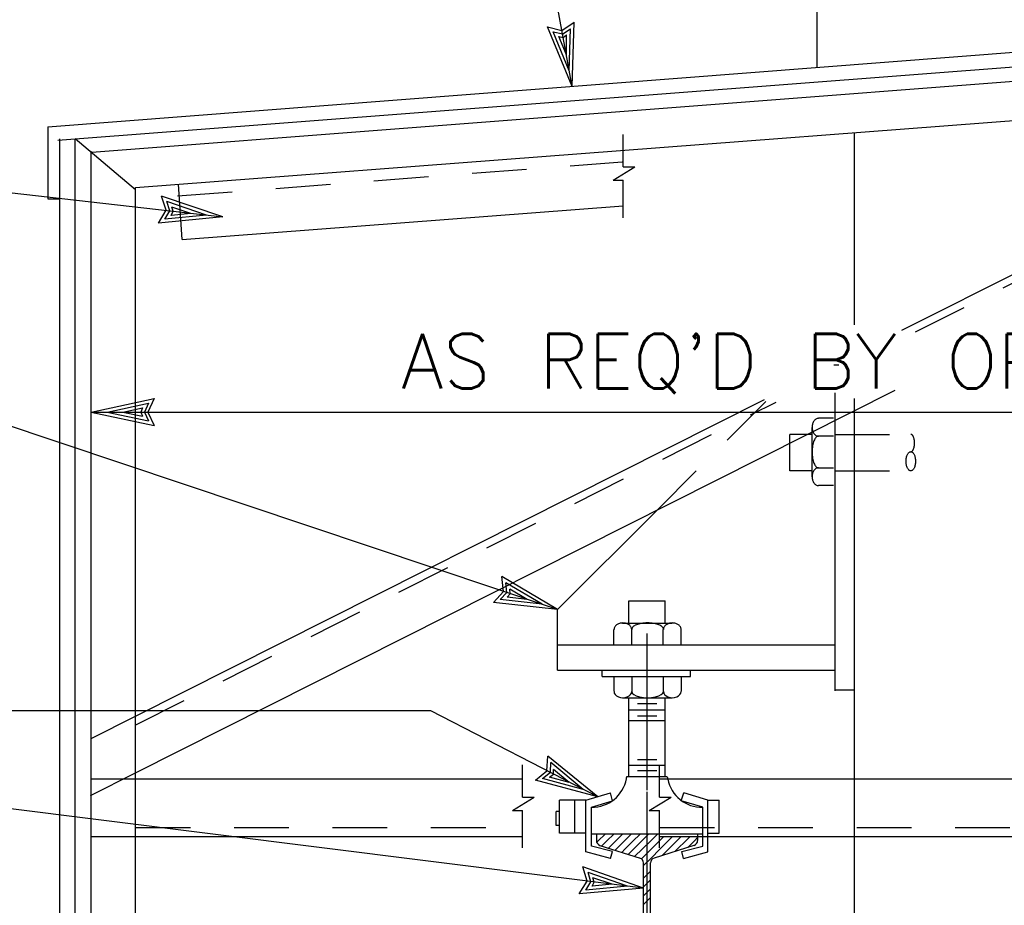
# Model space of a CAD drawing. Extents: x -27.8 to 14.2, y -21.6 to 8.4.
# Tile 18 of 30: x -4.5 to -2.3, y 2.8 to 4.8. Entities that reach past the tile are written whole.
import ezdxf
from ezdxf.enums import TextEntityAlignment as Align

# ---------------------------------------------------------------- set-up
doc = ezdxf.new("R2010")
doc.units = 0
doc.header["$MEASUREMENT"] = 0
doc.linetypes.add('HIDDEN2', pattern=[0.1875, 0.125, -0.0625])
doc.layers.add('01', color=7, linetype='CONTINUOUS')
doc.styles.add('TXT_SHX', font='txt.shx')

msp = doc.modelspace()

# ---------------------------------------------------------------- linework, layer by layer
at = {"layer": '01', "color": 7, "linetype": 'CONTINUOUS'}
for p, q in [((-3.2768, 4.6534), (-3.4628, 5.6554)), ((-2.7168, 4.6974), (-2.7168, 5.1064)), ((-4.4758, 4.5614), (-1.1798, 4.8154)), ((-3.3008, 4.7814), (-3.2728, 4.8004)), ((-3.2768, 4.6534), (-3.2728, 4.8004)), ((-4.4528, 4.5304), (-1.1398, 4.7844)), ((-3.2768, 4.6534), (-3.3338, 4.7894)), ((-3.3338, 4.7894), (-3.3008, 4.7814)), ((-3.2838, 4.6894), (-3.3208, 4.7784)), ((-3.3208, 4.7784), (-3.2988, 4.7734)), ((-3.2988, 4.7734), (-3.2808, 4.7854)), ((-3.2978, 4.7654), (-3.2898, 4.7714)), ((-3.2898, 4.7254), (-3.2898, 4.7714)), ((-3.2838, 4.6894), (-3.2808, 4.7854)), ((-4.3748, 4.5034), (-1.1728, 4.7494)), ((-3.2898, 4.7254), (-3.3078, 4.7674)), ((-3.3078, 4.7674), (-3.2978, 4.7654)), ((-4.2748, 4.4224), (-1.2668, 4.6524)), ((-2.5238, 4.0964), (-1.4468, 4.6384)), ((-4.4758, 4.5614), (-4.4758, 4.3964)), ((-2.6318, 4.1084), (-2.6318, 4.5484)), ((-4.4478, 1.8534), (-4.4478, 4.5334)), ((-4.4128, 1.8534), (-4.4128, 4.5334)), ((-4.2748, 4.4174), (-4.4128, 4.5334)), ((-3.1608, 4.4694), (-3.1608, 4.5434)), ((-4.3768, 1.9204), (-4.3768, 4.5054)), ((-5.0728, 4.4694), (-4.0758, 4.3554)), ((-3.1838, 4.4394), (-3.1338, 4.4694)), ((-3.1608, 4.4694), (-3.1338, 4.4694)), ((-3.1838, 4.4394), (-3.1608, 4.4394)), ((-3.1608, 4.3534), (-3.1608, 4.4394)), ((-4.2748, 1.9204), (-4.2748, 4.4224)), ((-4.1688, 4.3034), (-4.1768, 4.4304)), ((-4.4758, 4.3964), (-4.4478, 4.3964)), ((-4.0758, 4.3554), (-4.2158, 4.4024)), ((-4.2048, 4.3704), (-4.2158, 4.4024)), ((-4.1128, 4.3594), (-4.2038, 4.3904)), ((-4.1968, 4.3694), (-4.2038, 4.3904)), ((-4.2228, 4.3414), (-4.2048, 4.3704)), ((-4.2078, 4.3504), (-4.1968, 4.3694)), ((-4.1938, 4.3584), (-4.1888, 4.3684)), ((-4.1488, 4.3634), (-4.1918, 4.3774)), ((-4.1888, 4.3684), (-4.1918, 4.3774)), ((-4.1688, 4.3034), (-3.1608, 4.3804)), ((-4.0758, 4.3554), (-4.2228, 4.3414)), ((-4.1128, 4.3594), (-4.2078, 4.3504)), ((-4.1488, 4.3634), (-4.1938, 4.3584)), ((-4.3768, 3.9094), (-4.2328, 3.9404)), ((-4.2748, 3.0854), (-2.5388, 3.9594)), ((-4.2748, 3.2144), (-2.8378, 3.9384)), ((-4.2328, 3.9404), (-4.2468, 3.9094)), ((-4.3398, 3.9094), (-4.2458, 3.9294)), ((-4.3038, 3.9094), (-4.2588, 3.9194)), ((-4.2588, 3.9194), (-4.2628, 3.9094)), ((-4.2458, 3.9294), (-4.2548, 3.9094)), ((-3.3108, 3.4584), (-4.6628, 3.9114)), ((-4.3768, 3.9094), (-1.1668, 3.9094)), ((-4.3768, 3.9094), (-4.2328, 3.8784)), ((-4.3398, 3.9094), (-4.2458, 3.8894)), ((-4.3038, 3.9094), (-4.2588, 3.9004)), ((-4.2628, 3.9094), (-4.2588, 3.9004)), ((-4.2548, 3.9094), (-4.2458, 3.8894)), ((-4.2468, 3.9094), (-4.2328, 3.8784)), ((-2.6318, 2.1614), (-2.6318, 3.9114)), ((-2.6758, 3.2724), (-2.6758, 3.8904)), ((-3.3108, 3.4584), (-3.0818, 3.6864)), ((-3.3108, 3.4584), (-3.4378, 3.5334)), ((-3.4338, 3.4994), (-3.4378, 3.5334)), ((-3.3458, 3.4704), (-3.4288, 3.5194)), ((-3.4268, 3.4974), (-3.4288, 3.5194)), ((-3.4568, 3.4744), (-3.4338, 3.4994)), ((-3.4418, 3.4814), (-3.4268, 3.4974)), ((-3.4258, 3.4864), (-3.4188, 3.4944)), ((-3.3798, 3.4814), (-3.4198, 3.5044)), ((-3.4188, 3.4944), (-3.4198, 3.5044)), ((-3.3108, 3.4584), (-3.4568, 3.4744)), ((-3.3458, 3.4704), (-3.4418, 3.4814)), ((-3.3798, 3.4814), (-3.4258, 3.4864)), ((-3.3108, 3.3194), (-3.3108, 3.4584)), ((-3.1058, 3.0454), (-3.1058, 3.4034)), ((-3.3108, 3.3774), (-2.6758, 3.3774)), ((-3.3108, 3.3194), (-2.6758, 3.3194)), ((-3.2088, 3.3054), (-3.2088, 3.3194)), ((-3.0068, 3.3054), (-3.0068, 3.3194)), ((-3.2088, 3.3054), (-3.0068, 3.3054)), ((-3.1818, 3.3054), (-3.1818, 3.2714)), ((-3.1408, 3.3054), (-3.1408, 3.2714)), ((-3.0688, 3.3054), (-3.0688, 3.2714)), ((-3.0278, 3.3054), (-3.0278, 3.2714)), ((-2.6758, 3.2744), (-2.6318, 3.2744)), ((-3.1618, 3.2564), (-3.0488, 3.2564)), ((-3.1478, 3.2564), (-3.0648, 3.2564)), ((-3.1478, 3.0764), (-3.1478, 3.2564)), ((-3.1278, 3.2434), (-3.0838, 3.2434)), ((-3.0648, 3.0764), (-3.0648, 3.2564)), ((-3.5998, 3.2264), (-4.6268, 3.2264)), ((-3.2188, 3.0304), (-3.5998, 3.2264)), ((-3.1478, 3.2294), (-3.0648, 3.2294)), ((-3.1478, 3.2044), (-3.0648, 3.2044)), ((-3.1278, 3.2154), (-3.0838, 3.2154)), ((-3.3348, 3.0894), (-3.3328, 3.1234)), ((-3.2188, 3.0304), (-3.3328, 3.1234)), ((-3.3268, 3.0864), (-3.3258, 3.1084)), ((-3.2518, 3.0474), (-3.3258, 3.1084)), ((-3.1278, 3.1154), (-3.0838, 3.1154)), ((-3.3908, 3.0294), (-3.3908, 3.1034)), ((-3.3608, 3.0684), (-3.3348, 3.0894)), ((-3.3448, 3.0724), (-3.3268, 3.0864)), ((-3.2838, 3.0634), (-3.3198, 3.0924)), ((-3.3198, 3.0824), (-3.3198, 3.0924)), ((-3.1478, 3.1024), (-3.0648, 3.1024)), ((-3.1278, 3.0904), (-3.0838, 3.0904)), ((-3.0778, 3.0294), (-3.0778, 3.1034)), ((-4.2748, 3.0714), (-3.3918, 3.0714)), ((-3.2188, 3.0304), (-3.3608, 3.0684)), ((-3.2518, 3.0474), (-3.3448, 3.0724)), ((-3.3288, 3.0754), (-3.3198, 3.0824)), ((-3.2838, 3.0634), (-3.3288, 3.0754)), ((-3.1528, 3.0764), (-3.0598, 3.0764)), ((-3.0778, 3.0714), (-1.2668, 3.0714)), ((-3.2458, 3.0224), (-3.1898, 3.0394)), ((-3.1848, 3.0214), (-3.1898, 3.0394)), ((-3.1058, 2.2234), (-3.1058, 3.0414)), ((-3.4138, 2.9994), (-3.3638, 3.0294)), ((-3.3908, 3.0294), (-3.3638, 3.0294)), ((-3.2458, 3.0224), (-3.3058, 3.0224)), ((-3.3058, 2.9474), (-3.3058, 3.0224)), ((-3.2708, 2.9474), (-3.2708, 3.0224)), ((-3.2458, 2.9044), (-3.2458, 3.0224)), ((-3.2328, 3.0064), (-3.1848, 3.0214)), ((-3.1058, 2.9894), (-3.1058, 3.0224)), ((-3.1008, 2.9994), (-3.0508, 3.0294)), ((-3.0778, 3.0294), (-3.0508, 3.0294)), ((-3.1138, 2.8214), (-4.6038, 3.0084)), ((-3.4138, 2.9994), (-3.3908, 2.9994)), ((-3.3908, 2.9134), (-3.3908, 2.9994)), ((-3.3058, 2.9964), (-3.3138, 2.9964)), ((-3.3138, 2.9644), (-3.3138, 2.9964)), ((-3.2328, 2.9174), (-3.2328, 3.0064)), ((-3.1008, 2.9994), (-3.0778, 2.9994)), ((-3.0778, 2.9134), (-3.0778, 2.9994)), ((-3.3058, 2.9644), (-3.3138, 2.9644)), ((-4.2748, 2.9394), (-3.3918, 2.9394)), ((-3.2458, 2.9474), (-3.3058, 2.9474)), ((-3.2328, 2.9454), (-3.0778, 2.9454)), ((-3.2218, 2.9454), (-3.2218, 2.9304)), ((-3.2208, 2.9264), (-3.2168, 2.9304)), ((-3.2168, 2.9304), (-3.2028, 2.9444)), ((-3.2098, 2.9174), (-3.1968, 2.9304)), ((-3.1968, 2.9304), (-3.1828, 2.9444)), ((-3.1948, 2.9124), (-3.1768, 2.9304)), ((-3.1768, 2.9304), (-3.1628, 2.9444)), ((-3.1768, 2.9104), (-3.1568, 2.9304)), ((-3.1568, 2.9304), (-3.1418, 2.9454)), ((-3.1568, 2.9104), (-3.1368, 2.9304)), ((-3.1228, 2.9444), (-3.1378, 2.9294)), ((-3.1368, 2.9104), (-3.1168, 2.9304)), ((-3.1018, 2.9454), (-3.1168, 2.9304)), ((-3.1168, 2.9104), (-3.0968, 2.9304)), ((-3.0968, 2.9304), (-3.0828, 2.9444)), ((-3.0968, 2.9104), (-3.0768, 2.9304)), ((-3.0778, 2.9394), (-1.1398, 2.9394)), ((-3.0768, 2.9304), (-3.0678, 2.9394)), ((-3.0768, 2.9104), (-3.0568, 2.9304)), ((-3.0568, 2.9304), (-3.0478, 2.9394)), ((-3.0568, 2.9104), (-3.0368, 2.9304)), ((-3.0368, 2.9304), (-3.0278, 2.9394)), ((-3.0368, 2.9104), (-3.0168, 2.9304)), ((-3.0168, 2.9304), (-3.0078, 2.9394)), ((-3.0128, 2.9144), (-2.9968, 2.9304)), ((-2.9968, 2.9304), (-2.9908, 2.9374)), ((-2.9908, 2.9384), (-2.9908, 2.9304)), ((-2.9788, 2.9174), (-2.9788, 2.9394)), ((-2.9668, 2.9044), (-2.9668, 2.9394)), ((-3.1898, 2.8894), (-3.2458, 2.9044)), ((-3.1848, 2.9054), (-3.2328, 2.9174)), ((-3.2138, 2.9194), (-3.1218, 2.8904)), ((-3.1898, 2.8894), (-3.1848, 2.9054)), ((-3.1788, 2.9084), (-3.1768, 2.9104)), ((-3.1638, 2.9034), (-3.1568, 2.9104)), ((-3.1488, 2.8984), (-3.1368, 2.9104)), ((-3.1338, 2.8944), (-3.1168, 2.9104)), ((-3.1168, 2.8904), (-3.0968, 2.9104)), ((-3.0968, 2.8904), (-3.0768, 2.9104)), ((-2.9988, 2.9194), (-3.0898, 2.8904)), ((-3.0718, 2.8964), (-3.0568, 2.9104)), ((-3.0428, 2.9054), (-3.0368, 2.9104)), ((-3.0268, 2.9054), (-2.9788, 2.9174)), ((-3.0228, 2.8894), (-3.0268, 2.9054)), ((-3.0228, 2.8894), (-2.9668, 2.9044)), ((-3.1188, 2.8884), (-3.1168, 2.8904)), ((-3.1138, 2.8734), (-3.0968, 2.8904)), ((-3.1138, 2.8214), (-3.2528, 2.8704)), ((-3.2428, 2.8374), (-3.2528, 2.8704)), ((-3.1138, 2.4934), (-3.1138, 2.8794)), ((-3.1138, 2.8444), (-3.0978, 2.8604)), ((-3.0978, 2.4934), (-3.0978, 2.8794)), ((-3.2608, 2.8084), (-3.2428, 2.8374)), ((-3.2458, 2.8174), (-3.2348, 2.8364)), ((-3.1508, 2.8264), (-3.2408, 2.8574)), ((-3.2348, 2.8364), (-3.2408, 2.8574)), ((-3.1858, 2.8304), (-3.2298, 2.8454)), ((-3.2268, 2.8354), (-3.2298, 2.8454)), ((-3.1138, 2.8244), (-3.0978, 2.8404)), ((-3.1138, 2.8214), (-3.2608, 2.8084)), ((-3.1508, 2.8264), (-3.2458, 2.8174)), ((-3.2318, 2.8264), (-3.2268, 2.8354)), ((-3.1858, 2.8304), (-3.2318, 2.8264)), ((-3.1138, 2.8044), (-3.0978, 2.8204)), ((-3.1138, 2.7844), (-3.0978, 2.8004))]:
    msp.add_line(p, q, dxfattribs=at)
at = {"layer": '01', "color": 7, "linetype": 'HIDDEN2'}
for p, q in [((-2.4928, 4.0924), (-1.3998, 4.6424)), ((-4.1788, 4.4034), (-3.1628, 4.4814)), ((-2.6788, 4.0174), (-2.6678, 4.0174)), ((-2.6758, 3.8904), (-2.6758, 3.9534)), ((-2.6318, 3.9114), (-2.6318, 3.9404)), ((-4.2758, 3.1944), (-2.8108, 3.9324)), ((-3.0818, 3.6864), (-2.8338, 3.9344)), ((-2.6798, 3.8954), (-2.7138, 3.8954)), ((-2.7288, 3.7614), (-2.7288, 3.8744)), ((-2.7288, 3.8584), (-2.7798, 3.8584)), ((-2.7798, 3.7754), (-2.7798, 3.8584)), ((-2.6798, 3.8544), (-2.7138, 3.8544)), ((-2.6768, 3.8584), (-2.5028, 3.8584)), ((-2.6798, 3.7814), (-2.7138, 3.7814)), ((-2.7288, 3.7754), (-2.7798, 3.7754)), ((-2.6768, 3.7754), (-2.5028, 3.7754)), ((-2.6798, 3.7414), (-2.7138, 3.7414)), ((-3.1478, 3.4274), (-3.1478, 3.4784)), ((-3.1478, 3.4784), (-3.0648, 3.4784)), ((-3.0648, 3.4274), (-3.0648, 3.4784)), ((-3.1618, 3.4274), (-3.0488, 3.4274)), ((-3.1818, 3.3784), (-3.1818, 3.4124)), ((-3.1408, 3.3784), (-3.1408, 3.4124)), ((-3.0688, 3.3784), (-3.0688, 3.4124)), ((-3.0278, 3.3784), (-3.0278, 3.4124)), ((-4.3768, 3.1634), (-4.2748, 3.2144)), ((-4.3778, 3.0334), (-4.2748, 3.0854)), ((-4.3768, 3.0714), (-4.2748, 3.0714)), ((-3.0278, 3.0214), (-3.0218, 3.0394)), ((-2.9668, 3.0224), (-3.0218, 3.0394)), ((-2.9788, 3.0064), (-3.0278, 3.0214)), ((-2.9668, 3.0224), (-2.9408, 3.0224)), ((-2.9668, 2.9394), (-2.9668, 3.0224)), ((-2.9408, 2.9474), (-2.9408, 3.0224)), ((-2.9788, 2.9394), (-2.9788, 3.0064)), ((-4.2748, 2.9604), (-3.3908, 2.9604)), ((-3.0768, 2.9604), (-1.1668, 2.9604)), ((-4.3768, 2.9394), (-4.2748, 2.9394)), ((-3.0778, 2.9454), (-2.9788, 2.9454)), ((-2.9908, 2.9454), (-2.9908, 2.9394)), ((-2.9668, 2.9474), (-2.9408, 2.9474))]:
    msp.add_line(p, q, dxfattribs=at)
at = {"layer": '01', "color": 7, "linetype": 'CONTINUOUS'}
for centre, radius, start, end in [((-3.2319, 3.0864), 0.0801, 269.1652, 349.2984), ((-3.2319, 3.0864), 0.0801, 349.2984, 352.7357), ((-2.9803, 3.0864), 0.0801, 187.2643, 191.4795), ((-3.2101, 2.9305), 0.0117, 180, 252.3324), ((-3.0021, 2.9305), 0.0117, 287.6676, 360), ((-3.1258, 2.8791), 0.0117, 0, 72.4165), ((-3.0865, 2.8791), 0.0117, 107.5835, 180)]:
    msp.add_arc(centre, radius, start, end, dxfattribs=at)
at = {"layer": '01', "color": 7, "linetype": 'HIDDEN2'}
msp.add_arc((-2.9803, 3.0864), 0.0801, 191.4795, 270.8348, dxfattribs=at)
for centre, major_axis, ratio, start_param, end_param in [((-2.7142, 3.8747), (0, -0.0202), 0.721568, 3.141593, 6.283185), ((-2.7142, 3.8182), (0, -0.0363), 0.403942, 3.141593, 6.283185), ((-2.5032, 3.8387), (0, -0.0198), 0.439606, 0, 3.141593), ((-2.7142, 3.7617), (0, -0.0202), 0.721568, 3.141593, 6.283185), ((-3.1613, 3.4129), (-0.0202, 0), 0.721568, 3.141593, 6.283185), ((-3.1048, 3.4129), (-0.0363, 0), 0.403942, 3.141593, 6.283185), ((-3.0483, 3.4129), (-0.0202, 0), 0.721568, 3.141593, 6.283185)]:
    msp.add_ellipse(centre, major_axis=major_axis, ratio=ratio, start_param=start_param, end_param=end_param, dxfattribs=at)
msp.add_ellipse((-2.5032, 3.797), major_axis=(0, 0.0218), ratio=0.491784, dxfattribs=at)
at = {"layer": '01', "color": 7, "linetype": 'CONTINUOUS'}
for centre, major_axis, ratio in [((-3.1613, 3.2712), (-0.0202, 0), 0.721568), ((-3.1048, 3.2712), (-0.0363, 0), 0.403942), ((-3.0483, 3.2712), (-0.0202, 0), 0.721568)]:
    msp.add_ellipse(centre, major_axis=major_axis, ratio=ratio, start_param=0, end_param=3.141593, dxfattribs=at)

# ---------------------------------------------------------------- texts
at = {"layer": '01', "color": 7, "linetype": 'CONTINUOUS', "style": 'TXT_SHX'}
msp.add_text("AS REQ'D BY OPERATOR", height=0.124998, dxfattribs=at).set_placement((-2.6167, 3.9634), align=Align.CENTER)

doc.saveas('drawing.dxf')
